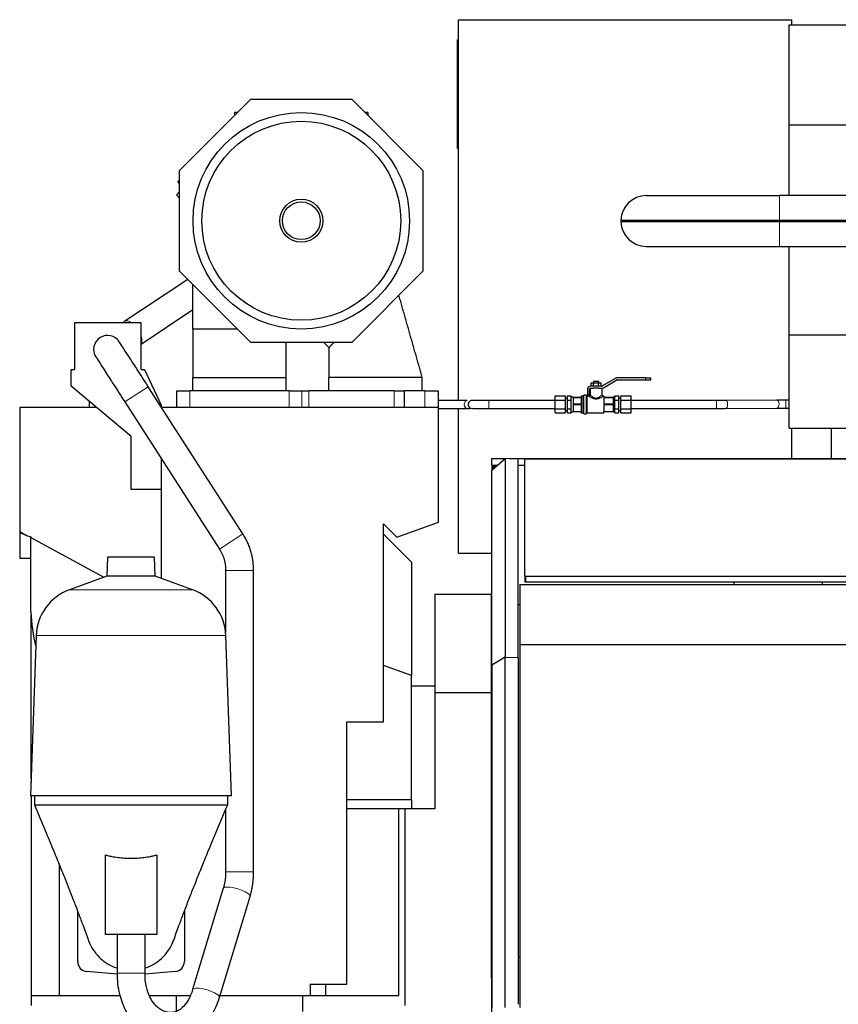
# Model space of a CAD drawing. Header units: inches. Extents: x 0 to 23760, y -13 to 16800.
# Tile 168 of 217: x 15223 to 16451, y 13154 to 14631. Entities that reach past the tile are written whole.
import ezdxf

# ---------------------------------------------------------------- set-up
doc = ezdxf.new("R2010")
doc.units = ezdxf.units.IN
doc.layers.add('254', color=7, linetype='Continuous', true_color=0xffffff)

msp = doc.modelspace()

# ---------------------------------------------------------------- linework, layer by layer
at = {"layer": '254', "color": 2, "linetype": 'Continuous', "lineweight": 25}
for p, q in [((15881.138, 14630.853), (16381.138, 14630.853)), ((15881.138, 14059.841), (15881.138, 14630.853)), ((16377.138, 14623.353), (19736.593, 14623.353)), ((16377.138, 14473.353), (16377.138, 14623.353)), ((16381.138, 14623.353), (16381.138, 14630.853)), ((15879.638, 14437.822), (15879.638, 14600.822)), ((15881.138, 14600.822), (15879.638, 14600.822)), ((15462.59, 14404.932), (15569.496, 14511.838)), ((15569.496, 14511.838), (15720.684, 14511.838)), ((15720.684, 14511.838), (15827.59, 14404.932)), ((15549.496, 14491.838), (15545.09, 14491.838)), ((15545.09, 14491.838), (15545.09, 14487.432)), ((15745.09, 14491.838), (15740.684, 14491.838)), ((15745.09, 14491.838), (15745.09, 14487.432)), ((16377.138, 14367.008), (16377.138, 14473.353)), ((16377.138, 14473.353), (19736.593, 14473.353)), ((15881.138, 14437.822), (15879.638, 14437.822)), ((15462.59, 14253.744), (15462.59, 14404.932)), ((15827.59, 14404.932), (15827.59, 14253.744)), ((15459.828, 14387.32), (15462.59, 14390.083)), ((15462.59, 14384.558), (15459.828, 14387.32)), ((15462.591, 14373.112), (15457.707, 14368.229)), ((15457.707, 14368.229), (15462.59, 14363.345)), ((16162.638, 14367.011), (16362.638, 14367.011)), ((16657.638, 14367.011), (16362.638, 14367.011)), ((16124.601, 14329.988), (16125.601, 14328.961)), ((16124.601, 14329.988), (16362.638, 14329.988)), ((16124.601, 14327.934), (16125.601, 14328.961)), ((16362.638, 14327.934), (16124.601, 14327.934)), ((16125.601, 14328.961), (16362.638, 14328.961)), ((16362.638, 14329.988), (16657.638, 14329.988)), ((16362.638, 14329.938), (16362.638, 14327.984)), ((16362.638, 14329.938), (16657.688, 14329.938)), ((16657.688, 14327.984), (16362.638, 14327.984)), ((16657.638, 14327.934), (16362.638, 14327.934)), ((16162.638, 14290.911), (16362.638, 14290.911)), ((16362.638, 14290.911), (16657.638, 14290.911)), ((16377.138, 14158.007), (16377.138, 14290.911)), ((15569.496, 14146.838), (15462.59, 14253.744)), ((15827.59, 14253.744), (15720.684, 14146.838)), ((15474.871, 14241.459), (15380.412, 14178.702)), ((15482.59, 14166.838), (15482.59, 14233.743)), ((15404.639, 14144.374), (15482.589, 14196.163)), ((15304.638, 14176.338), (15304.638, 14106.338)), ((15404.638, 14176.338), (15304.638, 14176.338)), ((15404.638, 14106.338), (15404.638, 14176.338)), ((15482.866, 14166.838), (15482.603, 14166.838)), ((15720.684, 14146.838), (15569.496, 14146.838)), ((15679.097, 14146.838), (15686.595, 14139.34)), ((16377.138, 14018.353), (16377.138, 14158.007)), ((16377.138, 14158.007), (16563.032, 14158.007)), ((15299.638, 14106.338), (15304.638, 14106.338)), ((15299.638, 14081.338), (15299.638, 14106.338)), ((15404.638, 14106.338), (15409.638, 14106.338)), ((15409.638, 14106.338), (15434.638, 14052.725)), ((15482.59, 14094.338), (15552.697, 14094.338)), ((15482.59, 14074.338), (15482.59, 14094.338)), ((15552.697, 14094.338), (15622.595, 14094.338)), ((15622.595, 14074.338), (15622.595, 14094.338)), ((15686.595, 14074.338), (15686.595, 14094.338)), ((15686.595, 14094.338), (15686.595, 14094.338)), ((15826.568, 14094.338), (15826.595, 14094.338)), ((15826.595, 14074.338), (15826.595, 14094.338)), ((15826.595, 14094.338), (15826.595, 14094.338)), ((16083.202, 14088.338), (16083.202, 14086.338)), ((16091.202, 14088.338), (16083.202, 14088.338)), ((16091.202, 14086.338), (16091.202, 14088.338)), ((16116.888, 14093.168), (16096.862, 14081.606)), ((16098.362, 14079.008), (16118.388, 14090.57)), ((16161.202, 14093.838), (16119.388, 14093.838)), ((16119.388, 14090.838), (16161.202, 14090.838)), ((16161.202, 14093.838), (16169.202, 14093.838)), ((16161.202, 14090.838), (16169.202, 14090.838)), ((16169.202, 14090.838), (16169.202, 14093.838)), ((15389.638, 14005.819), (15299.638, 14081.338)), ((15557.536, 13859.7), (15415.539, 14080.42)), ((15458.595, 14074.338), (15478.095, 14074.338)), ((15458.595, 14049.338), (15458.595, 14074.338)), ((15626.691, 14074.338), (15478.095, 14074.338)), ((15626.691, 14074.338), (15645.743, 14074.338)), ((15645.743, 14074.338), (15656.49, 14074.338)), ((15784.595, 14074.338), (15656.49, 14074.338)), ((15784.595, 14074.338), (15799.595, 14074.338)), ((15830.595, 14074.338), (15799.593, 14074.338)), ((15799.595, 14074.338), (15799.595, 14049.338)), ((15830.595, 14074.338), (15850.595, 14074.338)), ((15850.595, 14074.338), (15850.595, 14049.338)), ((16074.202, 14076.338), (16074.202, 14068.338)), ((16077.202, 14068.338), (16077.202, 14076.338)), ((16078.202, 14078.07), (16078.202, 14068.257)), ((16095.862, 14081.338), (16079.202, 14081.338)), ((16079.202, 14078.338), (16083.078, 14078.338)), ((16079.696, 14086.338), (16083.449, 14086.338)), ((16079.696, 14081.338), (16079.696, 14086.338)), ((16083.449, 14086.338), (16090.954, 14086.338)), ((16083.449, 14081.338), (16083.449, 14086.338)), ((16090.954, 14086.338), (16094.707, 14086.338)), ((16090.954, 14081.338), (16090.954, 14086.338)), ((16091.326, 14078.338), (16095.862, 14078.338)), ((16094.707, 14081.338), (16094.707, 14086.338)), ((16096.202, 14068.338), (16096.202, 14078.349)), ((15326.634, 14058.685), (15326.634, 14049.338)), ((15380.217, 14057.696), (15522.214, 13836.976)), ((15893.879, 14059.838), (15850.595, 14059.838)), ((16025.702, 14060.189), (16025.702, 14066.539)), ((16025.702, 14066.539), (16041.202, 14066.539)), ((16025.702, 14060.189), (16041.202, 14060.189)), ((16025.702, 14047.487), (16025.702, 14060.189)), ((16041.202, 14060.189), (16041.202, 14066.539)), ((16044.202, 14062.838), (16041.202, 14062.838)), ((16041.202, 14047.487), (16041.202, 14060.189)), ((16044.202, 14060.189), (16044.202, 14066.539)), ((16044.202, 14066.539), (16050.102, 14066.539)), ((16044.202, 14047.487), (16044.202, 14060.189)), ((16044.202, 14060.189), (16050.102, 14060.189)), ((16050.102, 14063.364), (16050.102, 14066.539)), ((16052.702, 14064.838), (16050.102, 14064.838)), ((16050.102, 14060.189), (16050.102, 14063.364)), ((16050.102, 14053.838), (16050.102, 14060.189)), ((16052.702, 14064.838), (16064.702, 14064.838)), ((16052.702, 14064.838), (16052.702, 14064.479)), ((16052.702, 14064.479), (16052.702, 14059.338)), ((16052.702, 14064.479), (16064.702, 14064.479)), ((16052.702, 14059.338), (16052.702, 14054.196)), ((16067.502, 14066.338), (16064.702, 14066.338)), ((16064.702, 14066.338), (16064.702, 14064.838)), ((16064.702, 14064.479), (16064.702, 14054.196)), ((16068.702, 14040.138), (16068.702, 14067.538)), ((16072.402, 14067.838), (16069.002, 14067.838)), ((16072.702, 14040.138), (16072.702, 14067.538)), ((16076.308, 14066.338), (16073.902, 14066.338)), ((16074.202, 14068.338), (16077.202, 14068.338)), ((16098.702, 14066.338), (16098.202, 14066.338)), ((16098.702, 14066.338), (16098.702, 14064.838)), ((16098.702, 14064.838), (16112.702, 14064.838)), ((16098.702, 14064.479), (16098.702, 14054.196)), ((16098.702, 14064.479), (16112.702, 14064.479)), ((16115.302, 14064.838), (16112.702, 14064.838)), ((16112.702, 14064.838), (16112.702, 14064.479)), ((16112.702, 14064.479), (16112.702, 14059.338)), ((16112.702, 14059.338), (16112.702, 14054.196)), ((16115.302, 14066.539), (16121.202, 14066.539)), ((16115.302, 14063.364), (16115.302, 14066.539)), ((16115.302, 14060.189), (16115.302, 14063.364)), ((16115.302, 14060.189), (16121.202, 14060.189)), ((16115.302, 14053.838), (16115.302, 14060.189)), ((16121.202, 14060.189), (16121.202, 14066.539)), ((16124.202, 14062.838), (16121.202, 14062.838)), ((16121.202, 14047.487), (16121.202, 14060.189)), ((16124.202, 14060.189), (16124.202, 14066.539)), ((16124.202, 14066.539), (16139.702, 14066.539)), ((16124.202, 14047.487), (16124.202, 14060.189)), ((16124.202, 14060.189), (16139.702, 14060.189)), ((16139.702, 14060.189), (16139.702, 14066.539)), ((16139.702, 14047.487), (16139.702, 14060.189)), ((16267.805, 14059.838), (16267.805, 14059.837)), ((16358.39, 14060.406), (16281.367, 14059.88)), ((16377.139, 14060.449), (16372.035, 14060.449)), ((15337.773, 14049.338), (15222.638, 14049.338)), ((15222.638, 14049.338), (15222.638, 13863.2)), ((15434.638, 14052.725), (15434.638, 14050.732)), ((15850.838, 14049.338), (15435.542, 14049.338)), ((15626.691, 14049.338), (15478.095, 14049.338)), ((15850.838, 13877.338), (15850.838, 14049.338)), ((15850.838, 14047.838), (15893.879, 14047.838)), ((15881.138, 13830.853), (15881.138, 14047.841)), ((16025.702, 14041.136), (16025.702, 14047.487)), ((16025.702, 14047.487), (16041.202, 14047.487)), ((16041.202, 14041.136), (16041.202, 14047.487)), ((16041.202, 14044.838), (16044.202, 14044.838)), ((16044.202, 14041.136), (16044.202, 14047.487)), ((16044.202, 14047.487), (16050.102, 14047.487)), ((16050.102, 14047.487), (16050.102, 14053.838)), ((16050.102, 14044.311), (16050.102, 14047.487)), ((16050.102, 14041.136), (16050.102, 14044.311)), ((16050.102, 14042.838), (16052.702, 14042.838)), ((16064.702, 14054.196), (16052.702, 14054.196)), ((16052.702, 14054.196), (16052.702, 14053.479)), ((16052.702, 14053.479), (16052.702, 14048.338)), ((16064.702, 14053.479), (16052.702, 14053.479)), ((16052.702, 14048.338), (16052.702, 14043.196)), ((16052.702, 14043.196), (16064.702, 14043.196)), ((16052.702, 14043.196), (16052.702, 14042.838)), ((16064.702, 14042.838), (16052.702, 14042.838)), ((16064.702, 14053.479), (16064.702, 14043.196)), ((16064.702, 14041.338), (16064.702, 14042.838)), ((16112.702, 14054.196), (16098.702, 14054.196)), ((16098.702, 14053.479), (16098.702, 14043.196)), ((16112.702, 14053.479), (16098.702, 14053.479)), ((16098.702, 14043.196), (16112.702, 14043.196)), ((16098.702, 14041.338), (16098.702, 14042.838)), ((16112.702, 14042.838), (16098.702, 14042.838)), ((16112.702, 14054.196), (16112.702, 14053.479)), ((16112.702, 14053.479), (16112.702, 14048.338)), ((16112.702, 14048.338), (16112.702, 14043.196)), ((16112.702, 14043.196), (16112.702, 14042.838)), ((16112.702, 14042.838), (16115.302, 14042.838)), ((16115.302, 14047.487), (16115.302, 14053.838)), ((16115.302, 14047.487), (16121.202, 14047.487)), ((16115.302, 14044.311), (16115.302, 14047.487)), ((16115.302, 14041.136), (16115.302, 14044.311)), ((16121.202, 14041.136), (16121.202, 14047.487)), ((16121.202, 14044.838), (16124.202, 14044.838)), ((16124.202, 14041.136), (16124.202, 14047.487)), ((16124.202, 14047.487), (16139.702, 14047.487)), ((16139.702, 14041.136), (16139.702, 14047.487)), ((16281.449, 14047.88), (16358.472, 14048.407)), ((16372.035, 14048.449), (16377.139, 14048.449)), ((16025.702, 14041.136), (16041.202, 14041.136)), ((16044.202, 14041.136), (16050.102, 14041.136)), ((16064.702, 14041.338), (16067.502, 14041.338)), ((16069.002, 14039.838), (16072.402, 14039.838)), ((16073.902, 14041.338), (16098.702, 14041.338)), ((16115.302, 14041.136), (16121.202, 14041.136)), ((16124.202, 14041.136), (16139.702, 14041.136)), ((16377.138, 14018.353), (16551.695, 14018.353)), ((16381.138, 13972.653), (16381.138, 14018.353)), ((16439.978, 14018.353), (16439.978, 13972.649)), ((15389.638, 13926.338), (15389.638, 14005.819)), ((15434.638, 13973.097), (15434.638, 13793.142)), ((15930.638, 13972.65), (15950.64, 13972.65)), ((15930.638, 13972.65), (15930.638, 13962.65)), ((15931.138, 13955.358), (15950.888, 13972.877)), ((15970.638, 13972.112), (15950.888, 13972.877)), ((15950.888, 13972.877), (15950.888, 13674.818)), ((15956.758, 13972.65), (16537.638, 13972.65)), ((15970.638, 13674.295), (15970.638, 13972.112)), ((15980.638, 13972.394), (16537.638, 13972.394)), ((15980.638, 13796.376), (15980.638, 13972.394)), ((15930.638, 13962.65), (15939.363, 13962.65)), ((15931.138, 13962.649), (15931.138, 13955.357)), ((15931.138, 13662.833), (15931.138, 13955.358)), ((15932.638, 13960.65), (15937.103, 13960.65)), ((15932.638, 13960.65), (15932.638, 13959.687)), ((15932.638, 13959.687), (15936.018, 13959.687)), ((15932.638, 13959.687), (15932.638, 13956.684)), ((15970.643, 13962.65), (15980.639, 13962.65)), ((15434.638, 13926.338), (15389.638, 13926.338)), ((15768.638, 13874.872), (15788.476, 13855.033)), ((15768.638, 13577.98), (15768.638, 13874.872)), ((15788.476, 13855.033), (15850.838, 13877.338)), ((15222.638, 13863.2), (15222.638, 13861.338)), ((15222.638, 13863.2), (15233.04, 13857.551)), ((15222.638, 13861.34), (15222.638, 13823.353)), ((15233.04, 13857.551), (15222.638, 13861.338)), ((15233.04, 13857.551), (15239.369, 13855.248)), ((15239.369, 13855.248), (15239.369, 13854.115)), ((15239.369, 13743.085), (15239.369, 13854.115)), ((15239.369, 13854.115), (15348.845, 13794.675)), ((15768.636, 13859.34), (15810.638, 13817.338)), ((15768.636, 13859.339), (15810.638, 13817.338)), ((15222.638, 13823.353), (15239.369, 13823.353)), ((15354.585, 13824.878), (15353.591, 13796.402)), ((15424.69, 13824.878), (15354.585, 13824.878)), ((15425.684, 13796.402), (15424.69, 13824.878)), ((15881.138, 13830.853), (15931.145, 13830.853)), ((15810.638, 13817.338), (15810.638, 13647.32)), ((15353.591, 13796.402), (15297.293, 13775.911)), ((15425.684, 13796.402), (15353.591, 13796.402)), ((15481.982, 13775.911), (15425.684, 13796.402)), ((15531.595, 13805.055), (15531.595, 13712.214)), ((15573.595, 13352.792), (15573.595, 13805.055)), ((15980.638, 13796.376), (15980.638, 13787.506)), ((16518.63, 13796.006), (15981.438, 13796.006)), ((15981.438, 13796.006), (15981.438, 13787.136)), ((15973.138, 13783.93), (15973.138, 13693.882)), ((15973.138, 13783.93), (16518.639, 13783.93)), ((16518.63, 13787.136), (15981.438, 13787.136)), ((16294.634, 13783.93), (16294.634, 13787.136)), ((16426.641, 13787.137), (16426.641, 13783.93)), ((15845.638, 13769.353), (15845.638, 13621.862)), ((15845.638, 13769.353), (15930.638, 13769.353)), ((15930.638, 13621.862), (15930.638, 13769.353)), ((15930.638, 13753.664), (15931.138, 13753.664)), ((15970.637, 13753.664), (15973.137, 13753.664)), ((15239.638, 13492.339), (15239.638, 13738.042)), ((15247.333, 13707.147), (15238.944, 13466.924)), ((15540.331, 13466.924), (15531.942, 13707.147)), ((15973.138, 13693.882), (15973.138, 13149.391)), ((15973.138, 13693.882), (17580.138, 13693.882)), ((15950.888, 13674.818), (15931.138, 13662.833)), ((15950.888, 13674.818), (15970.638, 13674.295)), ((15950.888, 13149.618), (15950.888, 13674.818)), ((15970.638, 13674.295), (15970.638, 13154.289)), ((15810.638, 13647.323), (15768.638, 13662.61)), ((15931.138, 13662.833), (15931.138, 13148.755)), ((15810.638, 13461.338), (15810.638, 13647.323)), ((15810.637, 13631.953), (15845.636, 13631.953)), ((15845.638, 13621.863), (15845.638, 13447.338)), ((15930.638, 13604.041), (15930.638, 13621.864)), ((15930.638, 13224.888), (15930.638, 13604.045)), ((15713.638, 13184.353), (15713.638, 13577.98)), ((15713.638, 13577.98), (15768.638, 13577.98)), ((15239.834, 13492.338), (15239.638, 13492.338)), ((15239.638, 13492.338), (15239.638, 13486.777)), ((15540.331, 13466.924), (15238.944, 13466.924)), ((15239.638, 13466.922), (15239.638, 13167.338)), ((15244.638, 13466.924), (15244.638, 13453.353)), ((15534.638, 13453.353), (15534.638, 13466.924)), ((15713.638, 13461.338), (15810.638, 13461.338)), ((15810.638, 13461.34), (15810.638, 13447.338)), ((15531.595, 13446.185), (15531.595, 13352.792)), ((15791.638, 13447.338), (15713.638, 13447.338)), ((15800.638, 13447.338), (15791.637, 13447.338)), ((15791.638, 13167.338), (15791.638, 13447.338)), ((15800.638, 13447.338), (15800.638, 13152.338)), ((15845.638, 13447.338), (15800.638, 13447.338)), ((15350.987, 13378.31), (15350.987, 13259.353)), ((15428.288, 13378.31), (15428.288, 13259.353)), ((15281.638, 13364.816), (15281.638, 13167.353)), ((15528.039, 13328.248), (15482.084, 13176.657)), ((15522.277, 13164.472), (15568.232, 13316.064)), ((15309.638, 13218.353), (15309.638, 13293.738)), ((15469.638, 13293.739), (15469.638, 13218.353)), ((15350.987, 13259.353), (15428.288, 13259.353)), ((15368.638, 13259.353), (15368.638, 13201.201)), ((15410.638, 13201.201), (15410.638, 13259.353)), ((15930.638, 13193.817), (15930.638, 13224.888)), ((15930.638, 13224.888), (15931.138, 13224.888)), ((15970.637, 13224.888), (15973.137, 13224.888)), ((15368.846, 13199.428), (15323.33, 13203.41)), ((15455.945, 13203.41), (15410.815, 13199.462)), ((15930.638, 13193.818), (15930.638, 13138.408)), ((15658.638, 13184.353), (15713.638, 13184.353)), ((15658.638, 13184.353), (15658.638, 13167.353)), ((15681.638, 13184.353), (15681.638, 13167.353)), ((15239.638, 13167.34), (15239.638, 13152.338)), ((15239.638, 13167.338), (15373.23, 13167.338)), ((15281.638, 13167.353), (15373.225, 13167.353)), ((15417.234, 13167.353), (15457.638, 13167.353)), ((15417.244, 13167.338), (15457.643, 13167.338)), ((15457.638, 13143.353), (15457.638, 13167.353)), ((15457.638, 13167.353), (15478.232, 13167.353)), ((15523.152, 13167.353), (15647.638, 13167.353)), ((15647.634, 13167.353), (15658.638, 13167.353)), ((15647.635, 13167.338), (15791.638, 13167.338)), ((15647.638, 13143.353), (15647.638, 13167.353)), ((15658.638, 13167.353), (15681.638, 13167.353))]:
    msp.add_line(p, q, dxfattribs=at)
at = {"layer": '254', "color": 110, "linetype": 'Continuous', "lineweight": 13}
for p, q in [((16362.638, 14329.988), (16362.638, 14367.011)), ((16362.638, 14329.988), (16362.638, 14329.938)), ((16362.638, 14327.934), (16362.638, 14327.984)), ((16362.638, 14327.934), (16362.638, 14290.911)), ((16161.202, 14090.838), (16161.202, 14093.838)), ((15380.217, 14057.696), (15415.539, 14080.42)), ((15478.095, 14074.338), (15478.095, 14049.338)), ((15626.691, 14049.338), (15626.691, 14074.338)), ((15645.743, 14049.338), (15645.743, 14074.338)), ((15656.49, 14074.338), (15656.49, 14049.338)), ((15784.595, 14049.338), (15784.595, 14074.338)), ((15830.595, 14049.338), (15830.595, 14074.338)), ((15926.202, 14059.837), (15926.202, 14047.838)), ((16067.502, 14041.338), (16067.502, 14066.338)), ((16069.002, 14039.838), (16069.002, 14067.838)), ((16072.402, 14039.838), (16072.402, 14067.838)), ((16073.902, 14041.338), (16073.902, 14066.338)), ((16267.805, 14059.837), (16267.805, 14047.838)), ((16281.367, 14059.88), (16281.303, 14059.879)), ((16372.035, 14060.449), (16372.035, 14048.45)), ((15522.214, 13836.976), (15557.536, 13859.7)), ((15531.595, 13805.055), (15573.595, 13805.055)), ((15481.982, 13775.911), (15297.293, 13775.911)), ((15531.942, 13707.147), (15247.333, 13707.147)), ((15531.595, 13352.792), (15573.595, 13352.792)), ((15389.638, 13201.201), (15368.638, 13201.201)), ((15410.638, 13201.201), (15389.638, 13201.201))]:
    msp.add_line(p, q, dxfattribs=at)
at = {"layer": '254', "color": 2, "linetype": 'Continuous', "lineweight": 25}
for radius in [162.362, 149.215, 32.362, 28.291]:
    msp.add_circle((15645.09, 14329.338), radius, dxfattribs=at)
for centre, radius, start, end in [((16162.638, 14328.961), 38.05, 90, 178.453367), ((16162.638, 14328.961), 38.05, 181.546633, 270), ((15354.595, 14136.338), 21, 44.173125, 224.1675), ((16119.388, 14088.838), 5, 90, 120), ((16119.388, 14088.838), 2, 90, 120), ((16079.202, 14076.338), 5, 90, 180), ((16079.202, 14076.338), 2, 90, 180), ((16095.862, 14083.338), 2, 270, 300), ((16095.862, 14083.338), 5, 270, 300), ((15901.202, 14053.838), 6, 99.669375, 285.294375), ((16067.502, 14067.538), 1.2, 270, 0), ((16069.002, 14067.538), 0.3, 90, 180), ((16072.402, 14067.538), 0.3, 0, 90), ((16073.902, 14067.538), 1.2, 180, 270), ((16067.502, 14040.138), 1.2, 0, 90), ((16069.002, 14040.138), 0.3, 180, 270), ((16072.402, 14040.138), 0.3, 270, 0), ((16073.902, 14040.138), 1.2, 90, 180), ((15323.287, 13704.494), 76, 110, 178), ((15455.988, 13704.494), 76, 2, 70), ((15516.572, 13755.34), 277.474, 182.531357, 193.492239), ((15324.638, 13218.353), 15, 180, 265), ((15454.638, 13218.353), 15, 275, 0)]:
    msp.add_arc(centre, radius, start, end, dxfattribs=at)
at = {"layer": '254', "color": 110, "linetype": 'Continuous', "lineweight": 13}
for centre, major_axis, ratio, start_param, end_param in [((15392.033, 14161.211), (11.621, -17.491), 0.43815547, 2.26714997, 3.14159265), ((15392.033, 14161.211), (11.621, -17.491), 0.43815547, 0.14461145, 1.02131214), ((15893.879, 14053.838), (0, 6), 0.70710668, 0.00530144, 3.14237805), ((16281.408, 14053.88), (-0.041, 6), 0.54409738, 3.13816964, 6.28318531), ((16358.431, 14054.407), (-0.041, 6), 0.54409738, 3.14160576, 6.28310024), ((15548.135, 13322.156), (20.097, -6.092), 0.26120987, 0, 3.14159265), ((15502.18, 13170.564), (20.097, -6.092), 0.26120987, 0.00274889, 3.14159265)]:
    msp.add_ellipse(centre, major_axis=major_axis, ratio=ratio, start_param=start_param, end_param=end_param, dxfattribs=at)
at = {"layer": '254', "color": 2, "linetype": 'Continuous', "lineweight": 25}
for centre in [(15976.459, 13794.077), (15976.459, 13785.207)]:
    msp.add_ellipse(centre, major_axis=(-6.5, 0), ratio=0.46174861, start_param=3.83976427, end_param=4.01421736, dxfattribs=at)
for points, degree in [([(15826.595, 14094.338), (15809.04, 14155.987), (15791.484, 14217.636)], 2), ([(15826.595, 14094.338), (15809.04, 14155.987), (15791.484, 14217.635)], 2), ([(15380.402, 14178.696), (15379.127, 14177.848), (15377.88, 14177.019), (15376.659, 14176.207)], 3), ([(15482.603, 14166.838), (15482.579, 14166.838), (15482.586, 14166.838), (15482.59, 14166.838)], 3), ([(15482.589, 14166.838), (15482.589, 14166.838), (15482.59, 14166.838), (15482.589, 14166.838)], 3), ([(15482.59, 14166.838), (15482.589, 14166.838), (15482.59, 14166.838), (15482.59, 14166.838)], 3), ([(15482.59, 14166.838), (15482.59, 14130.588), (15482.59, 14094.338)], 2), ([(15482.59, 14166.838), (15482.59, 14130.588), (15482.59, 14094.338)], 2), ([(15482.59, 14166.838), (15482.591, 14166.838), (15482.59, 14166.838)], 2), ([(15622.595, 14094.338), (15622.595, 14120.587), (15622.595, 14146.837)], 2), ([(15688.163, 14140.908), (15694.093, 14146.838)], 1), ([(15686.595, 14139.34), (15686.595, 14116.839), (15686.595, 14094.338)], 2), ([(15686.657, 14139.403), (15688.163, 14140.908)], 1), ([(15756.595, 14094.338), (15686.595, 14094.338)], 1), ([(15826.595, 14094.338), (15756.595, 14094.338)], 1), ([(16025.702, 14059.837), (15926.202, 14059.837)], 1), ([(16267.805, 14059.837), (16139.702, 14059.837)], 1), ([(16281.376, 14059.88), (16275.174, 14059.838), (16267.805, 14059.838)], 2), ([(16372.035, 14060.449), (16364.635, 14060.449), (16358.4, 14060.406)], 2), ([(15926.202, 14047.838), (16025.702, 14047.838)], 1), ([(16139.702, 14047.838), (16267.805, 14047.838)], 1), ([(16267.805, 14047.838), (16275.204, 14047.838), (16281.439, 14047.88)], 2), ([(16358.463, 14048.407), (16364.665, 14048.449), (16372.035, 14048.449)], 2), ([(15573.595, 13805.055), (15573.225, 13834.629), (15557.536, 13859.7)], 2), ([(15522.214, 13836.976), (15531.701, 13822.425), (15531.595, 13805.055)], 2), ([(15845.638, 13621.862), (15930.638, 13621.862)], 1), ([(15244.638, 13453.353), (15244.638, 13453.353), (15244.754, 13453.353), (15245.278, 13453.353), (15246.149, 13453.353), (15247.367, 13453.353), (15248.927, 13453.353), (15250.826, 13453.353), (15253.059, 13453.353), (15255.621, 13453.353), (15258.506, 13453.353), (15261.708, 13453.353), (15265.217, 13453.353), (15269.026, 13453.353), (15273.126, 13453.353), (15277.506, 13453.353), (15282.157, 13453.353), (15287.066, 13453.353), (15292.222, 13453.353), (15297.614, 13453.353), (15303.226, 13453.353), (15309.048, 13453.353), (15315.063, 13453.353), (15321.258, 13453.353), (15327.617, 13453.353), (15334.126, 13453.353), (15340.769, 13453.353), (15347.529, 13453.353), (15354.391, 13453.353), (15361.338, 13453.353), (15368.353, 13453.353), (15375.419, 13453.353), (15382.52, 13453.353), (15389.638, 13453.353), (15396.755, 13453.353), (15403.856, 13453.353), (15410.922, 13453.353), (15417.937, 13453.353), (15424.884, 13453.353), (15431.746, 13453.353), (15438.506, 13453.353), (15445.149, 13453.353), (15451.658, 13453.353), (15458.018, 13453.353), (15464.212, 13453.353), (15470.228, 13453.353), (15476.049, 13453.353), (15481.662, 13453.353), (15487.053, 13453.353), (15492.209, 13453.353), (15497.119, 13453.353), (15501.769, 13453.353), (15506.149, 13453.353), (15510.249, 13453.353), (15514.058, 13453.353), (15517.568, 13453.353), (15520.769, 13453.353), (15523.654, 13453.353), (15526.216, 13453.353), (15528.45, 13453.353), (15530.349, 13453.353), (15531.909, 13453.353), (15533.126, 13453.353), (15533.997, 13453.353), (15534.521, 13453.353), (15534.638, 13453.353), (15534.638, 13453.353)], 3), ([(15531.595, 13352.792), (15531.672, 13339.925), (15528.035, 13328.236)], 2), ([(15568.236, 13316.076), (15573.464, 13333.843), (15573.595, 13352.792)], 2)]:
    msp.add_open_spline(points, degree=degree, dxfattribs=at)
for points, knots in [([(15482.59, 14166.838), (15482.587, 14166.838), (15482.589, 14166.838), (15482.59, 14166.838), (15482.59, 14166.838)], [0, 0, 0, 0, 0.97214874, 1, 1, 1, 1]), ([(15482.59, 14166.838), (15482.591, 14166.838), (15482.596, 14166.838), (15482.592, 14166.838), (15482.59, 14166.838), (15482.59, 14166.838)], [0, 0, 0, 0, 0.05180092, 0.9426792, 1, 1, 1, 1]), ([(15482.591, 14166.838), (15482.592, 14166.838), (15482.591, 14166.838), (15482.591, 14166.838), (15482.591, 14166.838)], [0, 0, 0, 0, 0.97312199, 1, 1, 1, 1]), ([(15483.157, 14166.838), (15483.151, 14166.838), (15483.056, 14166.838), (15482.963, 14166.838), (15482.866, 14166.838)], [0, 0, 0, 0, 0.06094147, 1, 1, 1, 1]), ([(15483.702, 14166.838), (15483.696, 14166.838), (15483.514, 14166.838), (15483.331, 14166.838), (15483.157, 14166.838)], [0, 0, 0, 0, 0.02780103, 1, 1, 1, 1]), ([(15484.81, 14166.838), (15484.8, 14166.838), (15484.431, 14166.838), (15484.063, 14166.838), (15483.702, 14166.838)], [0, 0, 0, 0, 0.02690254, 1, 1, 1, 1]), ([(15549.495, 14166.838), (15538.861, 14166.838), (15522.393, 14166.838), (15503.01, 14166.838), (15492.8, 14166.838), (15487.708, 14166.838), (15485.528, 14166.838), (15484.81, 14166.838)], [0, 0, 0, 0, 0.49318875, 0.76373395, 0.89900656, 0.96664286, 1, 1, 1, 1]), ([(15415.539, 14080.42), (15409.553, 14089.722), (15398.386, 14107.046), (15383.172, 14130.547), (15372.656, 14146.655), (15369.988, 14150.585), (15369.665, 14150.963)], [0, 0, 0, 0, 0.24524416, 0.493776, 0.74554483, 1, 1, 1, 1]), ([(15339.503, 14121.717), (15339.493, 14121.619), (15341.185, 14118.782), (15349.737, 14105.257), (15363.613, 14083.542), (15374.313, 14066.876), (15380.217, 14057.696)], [0, 0, 0, 0, 0.22945456, 0.48281024, 0.73965972, 1, 1, 1, 1]), ([(16091.326, 14078.338), (16091.009, 14078.338), (16090.682, 14078.338), (16090.013, 14078.338), (16089.671, 14078.338), (16088.977, 14078.338), (16088.625, 14078.338), (16087.916, 14078.338), (16087.559, 14078.338), (16086.845, 14078.338), (16086.488, 14078.338), (16085.779, 14078.338), (16085.427, 14078.338), (16084.733, 14078.338), (16084.391, 14078.338), (16083.721, 14078.338), (16083.394, 14078.338), (16083.077, 14078.338)], [0, 0, 0, 0, 0.125, 0.125, 0.25, 0.25, 0.375, 0.375, 0.5, 0.5, 0.625, 0.625, 0.75, 0.75, 0.875, 0.875, 1, 1, 1, 1]), ([(15926.202, 14059.837), (15922.732, 14059.835), (15916.251, 14059.824), (15907.414, 14059.78), (15901.313, 14059.714), (15899.787, 14059.657), (15899.617, 14059.625)], [0, 0, 0, 0, 0.24439764, 0.49272429, 0.74483524, 1, 1, 1, 1]), ([(16078.2, 14068.275), (16078.191, 14068.04), (16078.101, 14067.586), (16077.722, 14066.969), (16077.187, 14066.559), (16076.687, 14066.373), (16076.402, 14066.351), (16076.301, 14066.352)], [0, 0, 0, 0, 0.22831544, 0.47188469, 0.70985869, 0.89925121, 1, 1, 1, 1]), ([(16096.56, 14067.253), (16096.481, 14067.346), (16096.296, 14067.618), (16096.187, 14068.129), (16096.208, 14068.665), (16096.335, 14069.094), (16096.507, 14069.418), (16096.683, 14069.646), (16096.805, 14069.773), (16096.862, 14069.823), (16096.869, 14069.829)], [0, 0, 0, 0, 0.12494491, 0.34921269, 0.53255533, 0.68759317, 0.81637615, 0.91797182, 0.99040267, 1, 1, 1, 1]), ([(16099.402, 14066.738), (16099.401, 14066.738), (16099.4, 14066.737), (16099.395, 14066.733), (16099.385, 14066.725), (16099.364, 14066.71), (16099.301, 14066.665), (16099.057, 14066.513), (16098.637, 14066.357), (16097.994, 14066.312), (16097.342, 14066.485), (16096.812, 14066.841), (16096.617, 14067.141), (16096.56, 14067.253)], [0, 0, 0, 0, 0.03133933, 0.05101783, 0.06458977, 0.07151972, 0.08282677, 0.13422112, 0.31865759, 0.46627077, 0.6874971, 0.89383947, 1, 1, 1, 1]), ([(15893.881, 14047.838), (15894.819, 14047.849), (15896.313, 14047.858), (15897.866, 14047.899), (15898.35, 14047.864), (15898.351, 14047.842), (15898.221, 14047.834), (15897.999, 14047.847), (15897.829, 14047.869), (15897.763, 14047.879)], [0, 0, 0, 0, 0.37611731, 0.69322385, 0.81465033, 0.86703435, 0.91705471, 0.96924548, 1, 1, 1, 1]), ([(15902.786, 14048.051), (15902.704, 14048.018), (15903.636, 14047.96), (15908.688, 14047.894), (15916.654, 14047.851), (15922.803, 14047.84), (15926.202, 14047.838)], [0, 0, 0, 0, 0.24444608, 0.4921938, 0.74401432, 1, 1, 1, 1]), ([(15244.638, 13453.353), (15250.133, 13440.52), (15259.959, 13417.339), (15272.686, 13386.774), (15282.588, 13362.559), (15290.316, 13343.356), (15296.995, 13326.508), (15302.178, 13313.22), (15306.891, 13300.989), (15311.845, 13287.971), (15318.305, 13270.675), (15323.003, 13257.74), (15325.591, 13250.505)], [0, 0, 0, 0, 0.18402686, 0.33456145, 0.44768815, 0.54021815, 0.61874483, 0.69652003, 0.74127411, 0.80513334, 0.89060666, 1, 1, 1, 1]), ([(15453.682, 13250.498), (15456.266, 13257.725), (15460.961, 13270.65), (15467.675, 13288.632), (15473.042, 13302.722), (15477.373, 13313.931), (15481.055, 13323.375), (15484.781, 13332.835), (15489.785, 13345.429), (15496.7, 13362.613), (15506.596, 13386.811), (15519.327, 13417.374), (15529.145, 13440.531), (15534.638, 13453.353)], [0, 0, 0, 0, 0.10934265, 0.19482494, 0.26906532, 0.31935728, 0.36604593, 0.41144256, 0.45983201, 0.55233019, 0.66540263, 0.8158671, 1, 1, 1, 1]), ([(15350.987, 13378.31), (15352.571, 13377.888), (15354.157, 13377.493), (15357.336, 13376.756), (15358.928, 13376.413), (15363.714, 13375.463), (15366.915, 13374.934), (15371.735, 13374.298), (15373.345, 13374.113), (15376.57, 13373.794), (15378.185, 13373.66), (15381.422, 13373.446), (15383.043, 13373.366), (15386.291, 13373.258), (15387.918, 13373.231), (15391.178, 13373.229), (15392.811, 13373.254), (15394.856, 13373.32), (15395.265, 13373.335), (15395.879, 13373.359), (15396.083, 13373.368), (15396.493, 13373.386), (15397.515, 13373.434), (15398.536, 13373.492), (15400.984, 13373.652), (15402.612, 13373.785), (15405.859, 13374.105), (15407.478, 13374.291), (15412.325, 13374.928), (15415.54, 13375.459), (15420.338, 13376.411), (15421.934, 13376.754), (15425.117, 13377.493), (15426.704, 13377.888), (15428.288, 13378.31)], [0, 0, 0, 0, 0.0625, 0.0625, 0.125, 0.125, 0.25, 0.25, 0.3125, 0.3125, 0.375, 0.375, 0.4375, 0.4375, 0.5, 0.5, 0.5625, 0.5625, 0.578125, 0.578125, 0.5859375, 0.5859375, 0.59375, 0.625, 0.625, 0.6875, 0.6875, 0.75, 0.75, 0.875, 0.875, 0.9375, 0.9375, 1, 1, 1, 1]), ([(15325.211, 13251.6), (15325.581, 13250.504), (15327.52, 13245.206), (15332.292, 13235.922), (15341.207, 13224.922), (15352.207, 13216.007), (15361.652, 13211.152), (15367.121, 13209.176), (15368.384, 13208.76)], [0, 0, 0, 0, 0.0570238, 0.27634609, 0.49566838, 0.71499068, 0.93431297, 1, 1, 1, 1]), ([(15410.885, 13208.758), (15412.15, 13209.174), (15417.621, 13211.151), (15427.068, 13216.007), (15438.068, 13224.922), (15446.983, 13235.922), (15451.748, 13245.191), (15453.683, 13250.475), (15454.049, 13251.556)], [0, 0, 0, 0, 0.06584001, 0.2853067, 0.5047734, 0.7242401, 0.94370679, 1, 1, 1, 1]), ([(15368.638, 13201.201), (15368.625, 13190.241), (15370.904, 13170.912), (15379.987, 13145.927), (15391.049, 13129.155), (15401.001, 13118.952), (15409.357, 13112.54), (15419.532, 13106.445), (15433.31, 13101.247), (15448.025, 13099.735), (15460.199, 13100.966), (15470.768, 13103.607), (15483.474, 13109.325), (15498.127, 13120.524), (15512.463, 13139.145), (15519.452, 13155.121), (15522.281, 13164.484)], [0, 0, 0, 0, 0.11621851, 0.21577346, 0.29515463, 0.35407723, 0.39305266, 0.42804147, 0.50468721, 0.58227393, 0.61996753, 0.66362126, 0.72407522, 0.80119456, 0.89450269, 1, 1, 1, 1]), ([(15482.08, 13176.645), (15480.306, 13170.544), (15476.351, 13160.966), (15468.825, 13150.861), (15462.05, 13145.547), (15455.407, 13142.629), (15449.357, 13141.702), (15443.249, 13142.416), (15437.965, 13144.304), (15433.483, 13146.76), (15428.676, 13150.433), (15423.014, 13156.491), (15417.008, 13166.177), (15411.785, 13181.499), (15410.546, 13193.84), (15410.638, 13201.201)], [0, 0, 0, 0, 0.11575419, 0.20754607, 0.28170395, 0.33909673, 0.41791587, 0.49481024, 0.5457317, 0.59231944, 0.64275283, 0.70123275, 0.77907102, 0.87683845, 1, 1, 1, 1])]:
    msp.add_open_spline(points, degree=3, knots=knots, dxfattribs=at)
at = {"layer": '254', "color": 110, "linetype": 'Continuous', "lineweight": 13}
for points, knots in [([(16098.202, 14066.338), (16098.201, 14066.338), (16098.179, 14066.323), (16098.089, 14066.264), (16098.023, 14066.221), (16097.924, 14066.157), (16097.913, 14066.15), (16097.89, 14066.135), (16097.854, 14066.112), (16097.816, 14066.087), (16097.736, 14066.036), (16097.678, 14065.999), (16097.491, 14065.879), (16097.349, 14065.789), (16097.111, 14065.64), (16097.028, 14065.588), (16096.897, 14065.507), (16096.852, 14065.48), (16096.761, 14065.424), (16096.715, 14065.396), (16096.481, 14065.253), (16096.281, 14065.132), (16095.858, 14064.883), (16095.635, 14064.754), (16095.343, 14064.589), (16095.284, 14064.555), (16095.164, 14064.489), (16095.103, 14064.455), (16094.92, 14064.354), (16094.796, 14064.287), (16094.417, 14064.084), (16094.156, 14063.949), (16093.619, 14063.682), (16093.343, 14063.549), (16092.915, 14063.355), (16092.771, 14063.291), (16092.477, 14063.165), (16092.328, 14063.103), (16091.874, 14062.92), (16091.565, 14062.805), (16090.935, 14062.591), (16090.614, 14062.493), (16090.122, 14062.361), (16089.956, 14062.32), (16089.705, 14062.263), (16089.621, 14062.244), (16089.451, 14062.209), (16089.366, 14062.192), (16088.938, 14062.113), (16088.594, 14062.064), (16087.901, 14061.999), (16087.552, 14061.982), (16087.112, 14061.982), (16087.024, 14061.983), (16086.848, 14061.987), (16086.76, 14061.99), (16086.496, 14062.003), (16086.322, 14062.016), (16085.801, 14062.065), (16085.458, 14062.114), (16084.948, 14062.209), (16084.779, 14062.244), (16084.527, 14062.302), (16084.443, 14062.322), (16084.276, 14062.363), (16084.193, 14062.385), (16083.781, 14062.495), (16083.46, 14062.594), (16082.832, 14062.807), (16082.525, 14062.922), (16082.075, 14063.103), (16081.926, 14063.165), (16081.706, 14063.26), (16081.633, 14063.291), (16081.487, 14063.356), (16081.415, 14063.388), (16081.056, 14063.551), (16080.778, 14063.684), (16080.24, 14063.952), (16079.98, 14064.087), (16079.476, 14064.357), (16079.233, 14064.491), (16078.94, 14064.657), (16078.882, 14064.69), (16078.767, 14064.755), (16078.597, 14064.853), (16078.435, 14064.948), (16078.118, 14065.135), (16077.919, 14065.255), (16077.547, 14065.482), (16077.374, 14065.589), (16077.175, 14065.713), (16077.137, 14065.738), (16077.08, 14065.774), (16077.061, 14065.785), (16077.024, 14065.809), (16076.933, 14065.866), (16076.849, 14065.92), (16076.662, 14066.039), (16076.556, 14066.108), (16076.425, 14066.192), (16076.387, 14066.217), (16076.337, 14066.249), (16076.322, 14066.259), (16076.3, 14066.273), (16076.294, 14066.277), (16076.281, 14066.286), (16076.275, 14066.29), (16076.224, 14066.323), (16076.202, 14066.337), (16076.202, 14066.338), (16076.202, 14066.338), (16076.202, 14066.338)], [0, 0, 0, 0, 0.03124414, 0.03124414, 0.06248828, 0.06248828, 0.0663938, 0.0663938, 0.07029932, 0.07811035, 0.07811035, 0.09373243, 0.09373243, 0.12497657, 0.12497657, 0.14059864, 0.14059864, 0.14840967, 0.14840967, 0.15622071, 0.15622071, 0.18746485, 0.18746485, 0.21870899, 0.21870899, 0.22652003, 0.22652003, 0.23433106, 0.23433106, 0.24995313, 0.24995313, 0.28119728, 0.28119728, 0.31244142, 0.31244142, 0.32806349, 0.32806349, 0.34368556, 0.34368556, 0.3749297, 0.3749297, 0.40617384, 0.40617384, 0.42179591, 0.42179591, 0.42960695, 0.42960695, 0.43741798, 0.43741798, 0.46866213, 0.46866213, 0.49990627, 0.49990627, 0.5077173, 0.5077173, 0.51552834, 0.51552834, 0.53115041, 0.53115041, 0.56239455, 0.56239455, 0.57801662, 0.57801662, 0.58582766, 0.58582766, 0.59363869, 0.59363869, 0.62488283, 0.62488283, 0.65612698, 0.65612698, 0.67174905, 0.67174905, 0.67956008, 0.67956008, 0.68737112, 0.68737112, 0.71861526, 0.71861526, 0.7498594, 0.7498594, 0.78110354, 0.78110354, 0.78891458, 0.78891458, 0.79672561, 0.81234768, 0.81234768, 0.84359183, 0.84359183, 0.87483597, 0.87483597, 0.882647, 0.882647, 0.88655252, 0.88655252, 0.89045804, 0.90608011, 0.90608011, 0.93732425, 0.93732425, 0.95294632, 0.95294632, 0.96075736, 0.96075736, 0.96466288, 0.96466288, 0.96856839, 0.96856839, 0.99981254, 0.99981254, 1, 1, 1, 1]), ([(16078.201, 14068.338), (16078.201, 14068.338), (16078.218, 14068.322), (16078.255, 14068.288), (16078.26, 14068.284), (16078.269, 14068.275), (16078.274, 14068.271), (16078.289, 14068.256), (16078.324, 14068.225), (16078.366, 14068.185), (16078.463, 14068.097), (16078.542, 14068.024), (16078.682, 14067.897), (16078.733, 14067.852), (16078.813, 14067.779), (16078.841, 14067.754), (16078.884, 14067.716), (16078.898, 14067.703), (16078.927, 14067.677), (16079.061, 14067.557), (16079.209, 14067.427), (16079.492, 14067.18), (16079.644, 14067.049), (16079.968, 14066.776), (16080.139, 14066.634), (16080.366, 14066.449), (16080.412, 14066.412), (16080.505, 14066.337), (16080.646, 14066.225), (16080.791, 14066.111), (16081.087, 14065.882), (16081.292, 14065.728), (16081.719, 14065.419), (16081.94, 14065.264), (16082.227, 14065.072), (16082.285, 14065.034), (16082.403, 14064.957), (16082.462, 14064.919), (16082.641, 14064.806), (16082.762, 14064.731), (16083.132, 14064.511), (16083.385, 14064.37), (16083.778, 14064.169), (16083.911, 14064.104), (16084.182, 14063.979), (16084.32, 14063.919), (16084.6, 14063.804), (16084.744, 14063.75), (16084.926, 14063.686), (16084.963, 14063.673), (16085.037, 14063.648), (16085.147, 14063.612), (16085.259, 14063.578), (16085.632, 14063.471), (16085.937, 14063.403), (16086.402, 14063.333), (16086.559, 14063.316), (16086.797, 14063.297), (16086.876, 14063.293), (16086.997, 14063.288), (16087.037, 14063.287), (16087.117, 14063.285), (16087.156, 14063.285), (16087.515, 14063.285), (16087.829, 14063.308), (16088.294, 14063.377), (16088.448, 14063.405), (16088.677, 14063.455), (16088.792, 14063.482), (16088.906, 14063.512), (16088.981, 14063.532), (16089.019, 14063.542), (16089.208, 14063.596), (16089.355, 14063.643), (16089.645, 14063.744), (16089.788, 14063.798), (16090.208, 14063.969), (16090.479, 14064.095), (16090.874, 14064.296), (16091.004, 14064.365), (16091.196, 14064.472), (16091.26, 14064.507), (16091.386, 14064.58), (16091.448, 14064.616), (16091.757, 14064.8), (16091.994, 14064.951), (16092.452, 14065.256), (16092.673, 14065.41), (16093.099, 14065.719), (16093.305, 14065.874), (16093.553, 14066.065), (16093.602, 14066.103), (16093.7, 14066.18), (16093.748, 14066.218), (16093.891, 14066.331), (16093.984, 14066.406), (16094.255, 14066.626), (16094.427, 14066.769), (16094.752, 14067.043), (16094.905, 14067.175), (16095.084, 14067.331), (16095.119, 14067.361), (16095.188, 14067.422), (16095.222, 14067.452), (16095.321, 14067.539), (16095.384, 14067.595), (16095.563, 14067.755), (16095.67, 14067.851), (16095.811, 14067.979), (16095.854, 14068.018), (16095.914, 14068.073), (16095.933, 14068.091), (16095.97, 14068.124), (16095.987, 14068.14), (16096.069, 14068.215), (16096.118, 14068.261), (16096.168, 14068.307), (16096.181, 14068.318), (16096.193, 14068.33), (16096.198, 14068.334), (16096.199, 14068.336), (16096.2, 14068.336), (16096.2, 14068.336)], [0, 0, 0, 0, 0.03103804, 0.03103804, 0.03494514, 0.03494514, 0.03885225, 0.03885225, 0.04666646, 0.06229488, 0.06229488, 0.09355171, 0.09355171, 0.10918013, 0.10918013, 0.11699434, 0.11699434, 0.12090145, 0.12090145, 0.12480855, 0.15606539, 0.15606539, 0.18732223, 0.18732223, 0.21857906, 0.21857906, 0.22639327, 0.22639327, 0.23420748, 0.2498359, 0.2498359, 0.28109274, 0.28109274, 0.31234958, 0.31234958, 0.32016379, 0.32016379, 0.327978, 0.327978, 0.34360641, 0.34360641, 0.37486325, 0.37486325, 0.39049167, 0.39049167, 0.40612009, 0.40612009, 0.42174851, 0.42174851, 0.42565561, 0.42565561, 0.42956272, 0.43737693, 0.43737693, 0.46863376, 0.46863376, 0.48426218, 0.48426218, 0.49207639, 0.49207639, 0.4959835, 0.4959835, 0.4998906, 0.4998906, 0.53114744, 0.53114744, 0.54677586, 0.54677586, 0.55459007, 0.55849717, 0.55849717, 0.56240428, 0.56240428, 0.57803269, 0.57803269, 0.59366111, 0.59366111, 0.62491795, 0.62491795, 0.64054637, 0.64054637, 0.64836058, 0.64836058, 0.65617479, 0.65617479, 0.68743163, 0.68743163, 0.71868846, 0.71868846, 0.7499453, 0.7499453, 0.75775951, 0.75775951, 0.76557372, 0.76557372, 0.78120214, 0.78120214, 0.81245898, 0.81245898, 0.84371581, 0.84371581, 0.85153002, 0.85153002, 0.85934423, 0.85934423, 0.87497265, 0.87497265, 0.90622949, 0.90622949, 0.92185791, 0.92185791, 0.92967212, 0.92967212, 0.93748633, 0.93748633, 0.96874316, 0.96874316, 0.98437158, 0.98437158, 0.99218579, 0.9960929, 1, 1, 1, 1])]:
    msp.add_open_spline(points, degree=3, knots=knots, dxfattribs=at)

doc.saveas('drawing.dxf')
